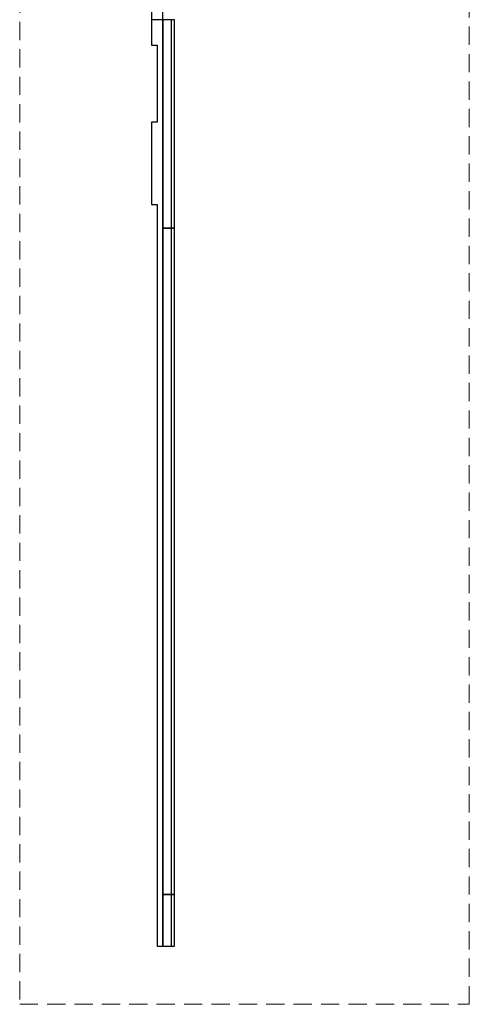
# Model space of a CAD drawing. Header units: millimetres. Extents: x 130528 to 177851, y 51760 to 113805.
# Tile 2 of 88: x 130528 to 132990, y 55232 to 60620. Entities that reach past the tile are written whole.
import ezdxf

# ---------------------------------------------------------------- set-up
doc = ezdxf.new("R2010")
doc.units = ezdxf.units.MM
doc.linetypes.add('Hidden 100.00_ 50.00', pattern=[150, 100, -50])
doc.layers.add('_SA-PIIRE', color=7, linetype='Continuous', true_color=0x000000)
doc.layers.add('_SA-TREPP_tekst', color=7, linetype='Continuous', lineweight=0, true_color=0x000000)

msp = doc.modelspace()

# ---------------------------------------------------------------- linework, layer by layer
at = {"layer": '_SA-PIIRE'}
msp.add_line((131311, 60620), (131249, 60620), dxfattribs=at)
msp.add_lwpolyline([(131249, 62989.2), (131249, 60480), (131280, 60480), (131280, 60060), (131249, 60060), (131249, 59608.8), (131280, 59608.8), (131280, 55550), (131311, 55550), (131311, 63010.9)], dxfattribs=at)
for points in [[(131376, 59480), (131376, 60620), (131311, 60620), (131311, 59480)], [(131376, 59480), (131376, 60620), (131358, 60620), (131358, 59480)], [(131376, 55832.9), (131376, 59480), (131311, 59480), (131311, 55832.9)], [(131376, 55832.9), (131376, 59480), (131358, 59480), (131358, 55832.9)], [(131376, 55550), (131376, 55832.9), (131311, 55832.9), (131311, 55550)], [(131376, 55550), (131376, 55832.9), (131358, 55832.9), (131358, 55550)]]:
    msp.add_lwpolyline(points, close=True, dxfattribs=at)
at = {"layer": '_SA-TREPP_tekst', "color": 1, "linetype": 'Hidden 100.00_ 50.00', "true_color": 0xff0000}
msp.add_lwpolyline([(130528, 55232.2), (132990, 55232.2), (132990, 65408.2), (130528, 65408.2)], close=True, dxfattribs=at)

doc.saveas('drawing.dxf')
